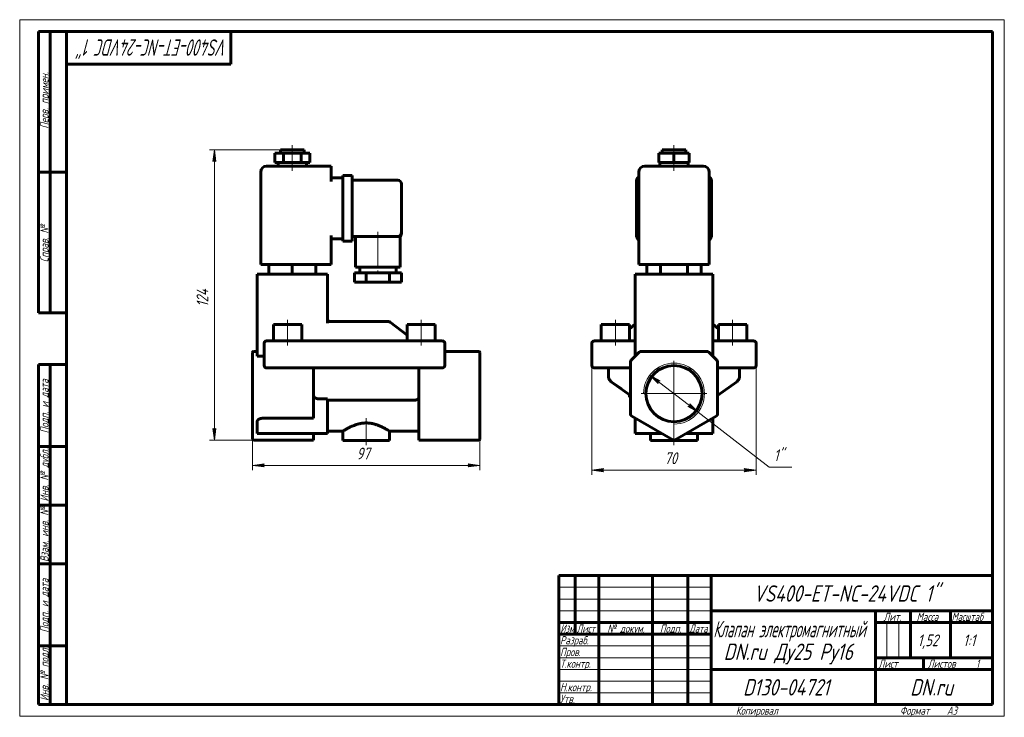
# Model space of a CAD drawing. Header units: millimetres. Extents: x 0 to 420, y 0 to 297.
import ezdxf

# ---------------------------------------------------------------- set-up
doc = ezdxf.new("R2010")
doc.units = ezdxf.units.MM
for name, pattern in [('K5LT_AXLED', [19.5, 15, -1.5, 1.5, -1.5]), ('K5LT_BASIC', [0]), ('K5LT_THIN', [0])]:
    doc.linetypes.add(name, pattern=pattern)
doc.layers.add('Системный слой', color=7, linetype='Continuous')
doc.layers.add('Системный слой (1)', color=7, linetype='Continuous', true_color=0x6c6c6c)
doc.styles.add('KDIMTEXTSTYLE', font='GOST_AU.SHX', dxfattribs={"width": 0.96, "oblique": 15, "height": 5})
doc.styles.add('KTEXTSTYLE', font='GOST_AU.SHX', dxfattribs={"width": 0.96, "height": 5})
doc.dimstyles.new('KDIMSTYLE (1.00)', dxfattribs={"dimtxt": 5, "dimasz": 1, "dimexe": 2, "dimexo": 0, "dimgap": 1, "dimtad": 1, "dimtxsty": 'KDIMTEXTSTYLE', "dimsah": 1, "dimcen": 0, "dimdle": 1, "dimadec": 0, "dimazin": 0, "dimtfac": 0.667, "dimtmove": 0, "dimatfit": 3, "dimfxl": 1, "dimtvp": 1, "dimtolj": 1, "dimtzin": 0, "dimarcsym": 0})

# ---------------------------------------------------------------- blocks, each defined once
blk = doc.blocks.new('U0')
at = {"layer": 'Системный слой (1)', "color": 150, "linetype": 'K5LT_BASIC', "lineweight": 60, "true_color": 0x0080ff}
for p, q in [((262.6, 163.88), (262.6, 163.87)), ((262.6, 163.87), (262.6, 163.88)), ((262.6, 163.88), (262.6, 163.88))]:
    blk.add_line(p, q, dxfattribs=at)
blk = doc.blocks.new('U1')
at = {"layer": 'Системный слой (1)', "color": 150, "linetype": 'K5LT_BASIC', "lineweight": 60, "true_color": 0x0080ff}
for p, q in [((295.6, 163.88), (295.6, 163.87)), ((295.6, 163.87), (295.6, 163.88)), ((295.6, 163.88), (295.6, 163.88))]:
    blk.add_line(p, q, dxfattribs=at)
blk = doc.blocks.new('D0')
at = {"layer": 'Системный слой (1)'}
for points in [[(248.6, 104.96), (249.1, 105.61), (244.1, 104.96), (249.1, 104.3)], [(309.1, 104.3), (314.1, 104.96), (309.1, 105.61), (309.6, 104.96)]]:
    blk.add_hatch(color=7, dxfattribs=at).paths.add_polyline_path(points)
at = {"layer": 'Системный слой (1)', "color": 7, "linetype": 'K5LT_THIN', "lineweight": 18}
for p, q in [((244.1, 154.32), (244.1, 102.96)), ((314.1, 154.32), (314.1, 102.96)), ((244.1, 104.96), (249.1, 105.61)), ((249.1, 105.61), (248.6, 104.96)), ((309.6, 104.96), (309.1, 105.61)), ((309.1, 105.61), (314.1, 104.96)), ((249.1, 104.3), (244.1, 104.96)), ((248.6, 104.96), (249.1, 104.3)), ((314.1, 104.96), (309.1, 104.3)), ((309.1, 104.3), (309.6, 104.96))]:
    blk.add_line(p, q, dxfattribs=at)
blk.add_wipeout([(275.02, 105.96), (275.02, 113.34), (282.86, 113.34), (282.86, 105.96)]).dxf.layer = 'Системный слой (1)'
blk.add_line((244.1, 104.96), (314.1, 104.96), dxfattribs=at)
at = {"layer": 'Системный слой (1)', "color": 7, "insert": (275.02, 112.54), "char_height": 5, "attachment_point": 1, "style": 'KTEXTSTYLE'}
blk.add_mtext('\\H5.0;\\W1.000;\\Q15;\\Q15;\\W0.965;70', dxfattribs=at)
blk = doc.blocks.new('KDIMARROW_01')
at = {"layer": 'Системный слой'}
blk.add_hatch(color=0, dxfattribs=at).paths.add_polyline_path([(-5, -0.66), (0, 0), (-5, 0.66), (-4.5, 0)])
at = {"layer": 'Системный слой', "color": 0, "linetype": 'K5LT_THIN', "lineweight": 18}
for p, q in [((-4.5, 0), (-5, 0.66)), ((-5, 0.66), (0, 0)), ((0, 0), (-5, -0.66)), ((-5, -0.66), (-4.5, 0))]:
    blk.add_line(p, q, dxfattribs=at)
at = {"layer": 'Системный слой (1)', "color": 0, "linetype": 'K5LT_THIN', "lineweight": 18}
blk.add_line((99.29, 137.57), (98.29, 137.57), dxfattribs=at)
blk = doc.blocks.new('D1')
at = {"layer": 'Системный слой (1)'}
for points in [[(273.17, 142.97), (268.81, 145.5), (272.36, 141.93), (272.37, 142.75)], [(289.4, 129.63), (285.84, 133.2), (285.84, 132.38), (285.04, 132.16)]]:
    blk.add_hatch(color=7, dxfattribs=at).paths.add_polyline_path(points)
at = {"layer": 'Системный слой (1)', "color": 7, "linetype": 'K5LT_THIN', "lineweight": 18}
for p, q in [((268.81, 145.5), (273.17, 142.97)), ((272.36, 141.93), (268.81, 145.5)), ((268.81, 145.5), (289.4, 129.63)), ((273.17, 142.97), (272.37, 142.75)), ((272.37, 142.75), (272.36, 141.93)), ((285.04, 132.16), (285.84, 132.38)), ((289.4, 129.63), (285.04, 132.16)), ((285.84, 132.38), (285.84, 133.2)), ((285.84, 133.2), (289.4, 129.63))]:
    blk.add_line(p, q, dxfattribs=at)
blk.add_wipeout([(321.71, 107.28), (321.71, 114.66), (327.14, 114.66), (327.14, 107.28)]).dxf.layer = 'Системный слой (1)'
for p, q in [((289.4, 129.63), (319.71, 106.28)), ((319.71, 106.28), (329.36, 106.28))]:
    blk.add_line(p, q, dxfattribs=at)
at = {"layer": 'Системный слой (1)', "color": 7, "insert": (321.71, 113.86), "char_height": 5, "attachment_point": 1, "style": 'KTEXTSTYLE'}
blk.add_mtext('\\H5.0;\\W1.000;\\Q15;\\Q15;\\W0.965;1"', dxfattribs=at)
blk = doc.blocks.new('U2')
at = {"layer": 'Системный слой (1)', "color": 30, "linetype": 'K5LT_AXLED', "lineweight": 18, "true_color": 0xff8000}
for q in [(279.1, 151.57), (265.1, 137.57), (293.1, 137.57), (279.1, 123.57)]:
    blk.add_line((279.1, 137.57), q, dxfattribs=at)
blk = doc.blocks.new('U3')
at = {"layer": 'Системный слой (1)', "color": 150, "linetype": 'K5LT_BASIC', "lineweight": 60, "true_color": 0x0080ff}
for p in [(162.79, 206.07), (162.79, 205.68), (162.79, 205.68)]:
    blk.add_line(p, (162.79, 205.68), dxfattribs=at)
blk = doc.blocks.new('U4')
at = {"layer": 'Системный слой (1)', "color": 150, "linetype": 'K5LT_BASIC', "lineweight": 60, "true_color": 0x0080ff}
for p, q in [((131.29, 121.57), (137.79, 121.57)), ((157.79, 121.57), (170.29, 121.57))]:
    blk.add_line(p, q, dxfattribs=at)
blk = doc.blocks.new('D2')
at = {"layer": 'Системный слой (1)'}
for points in [[(99.29, 106.96), (104.29, 107.61), (103.79, 106.96), (104.29, 106.3)], [(196.29, 106.96), (191.29, 107.61), (191.79, 106.96), (191.29, 106.3)]]:
    blk.add_hatch(color=7, dxfattribs=at).paths.add_polyline_path(points)
at = {"layer": 'Системный слой (1)', "color": 7, "linetype": 'K5LT_THIN', "lineweight": 18}
for p, q in [((99.29, 123.34), (99.29, 104.96)), ((196.29, 122.29), (196.29, 104.96)), ((99.29, 106.96), (104.29, 107.61)), ((104.29, 106.3), (99.29, 106.96)), ((104.29, 107.61), (103.79, 106.96)), ((103.79, 106.96), (104.29, 106.3)), ((191.79, 106.96), (191.29, 107.61)), ((191.29, 107.61), (196.29, 106.96)), ((196.29, 106.96), (191.29, 106.3)), ((191.29, 106.3), (191.79, 106.96))]:
    blk.add_line(p, q, dxfattribs=at)
blk.add_wipeout([(143.71, 107.96), (143.71, 115.34), (151.55, 115.34), (151.55, 107.96)]).dxf.layer = 'Системный слой (1)'
blk.add_line((99.29, 106.96), (196.29, 106.96), dxfattribs=at)
at = {"layer": 'Системный слой (1)', "color": 7, "insert": (143.71, 114.54), "char_height": 5, "attachment_point": 1, "style": 'KTEXTSTYLE'}
blk.add_mtext('\\H5.0;\\W1.000;\\Q15;\\Q15;\\W0.965;97', dxfattribs=at)
blk = doc.blocks.new('D3')
at = {"layer": 'Системный слой (1)'}
for points in [[(83.69, 236.57), (83.03, 241.57), (82.37, 236.57), (83.03, 237.07)], [(83.03, 117.72), (83.69, 122.72), (83.03, 122.22), (82.37, 122.72)]]:
    blk.add_hatch(color=7, dxfattribs=at).paths.add_polyline_path(points)
at = {"layer": 'Системный слой (1)', "color": 7, "linetype": 'K5LT_THIN', "lineweight": 18}
for p, q in [((111.29, 241.57), (81.03, 241.57)), ((82.37, 236.57), (83.03, 241.57)), ((83.03, 241.57), (83.69, 236.57)), ((83.03, 237.07), (82.37, 236.57)), ((83.69, 236.57), (83.03, 237.07)), ((83.03, 117.72), (82.37, 122.72)), ((82.37, 122.72), (83.03, 122.22)), ((83.03, 122.22), (83.69, 122.72)), ((83.69, 122.72), (83.03, 117.72)), ((99.79, 117.72), (81.03, 117.72))]:
    blk.add_line(p, q, dxfattribs=at)
blk.add_wipeout([(82.03, 174.57), (74.65, 174.57), (74.65, 184.31), (82.03, 184.31)]).dxf.layer = 'Системный слой (1)'
blk.add_line((83.03, 241.57), (83.03, 117.72), dxfattribs=at)
at = {"layer": 'Системный слой (1)', "color": 7, "insert": (75.45, 174.57), "char_height": 5, "attachment_point": 1, "rotation": 90, "style": 'KTEXTSTYLE'}
blk.add_mtext('\\H5.0;\\W1.000;\\Q15;\\Q15;\\W0.965;124', dxfattribs=at)
blk = doc.blocks.new('U5')
at = {"color": 7, "linetype": 'K5LT_THIN', "lineweight": 18}
for p, q in [((0, 0), (0, 297)), ((0, 297), (420, 297)), ((420, 297), (420, 0)), ((230, 55), (295, 55)), ((230, 50), (295, 50)), ((230, 45), (295, 45)), ((369.96, 25), (369.96, 40)), ((374.98, 25), (374.98, 40)), ((230, 30), (295, 30)), ((230, 25), (295, 25)), ((230, 20), (295, 20)), ((230, 15), (295, 15)), ((230, 10), (295, 10)), ((420, 0), (0, 0))]:
    blk.add_line(p, q, dxfattribs=at)
at = {"color": 150, "linetype": 'K5LT_BASIC', "lineweight": 60, "true_color": 0x0080ff}
for p, q in [((8, 172), (8, 292)), ((20, 292), (8, 292)), ((13, 172), (13, 292)), ((20, 5), (20, 292)), ((20, 292), (415, 292)), ((90, 292), (90, 278)), ((415, 292), (415, 5)), ((90, 278), (20, 278)), ((20, 232), (8, 232)), ((20, 172), (8, 172)), ((8, 5), (8, 150)), ((20, 150), (8, 150)), ((13, 5), (13, 150)), ((20, 115), (8, 115)), ((20, 90), (8, 90)), ((20, 65), (8, 65)), ((230, 60), (415, 60)), ((230, 5), (230, 60)), ((237, 35), (237, 60)), ((247, 5), (247, 60)), ((270, 5), (270, 60)), ((285, 5), (285, 60)), ((295, 5), (295, 60)), ((295, 45), (415, 45)), ((365, 5), (365, 45)), ((380, 25), (380, 45)), ((397, 25), (397, 45)), ((230, 40), (295, 40)), ((365, 40), (380, 40)), ((380, 40), (415, 40)), ((230, 35), (295, 35)), ((20, 30), (8, 30)), ((365, 25), (415, 25)), ((385.57, 20), (385.57, 25)), ((295, 20), (365, 20)), ((365, 20), (415, 20)), ((20, 5), (8, 5)), ((415, 5), (20, 5))]:
    blk.add_line(p, q, dxfattribs=at)
at = {"color": 7, "attachment_point": 1, "style": 'KTEXTSTYLE'}
for s, insert, char_height, rotation in [('\\H5.0;\\W1.000;\\Q15;\\Q15;\\W0.768;\\H7.00;VS400-ET-NC-24VDC 1"', (88.74, 281.64), 7, 180), ('\\H5.0;\\W1.000;\\Q15;\\Q15;\\W0.965;\\H3.50;Перв. примен.', (8.82, 250.52), 3.5, 90), ('\\H5.0;\\W1.000;\\Q15;\\Q15;\\W0.965;\\H3.50;Справ. №', (8.82, 193.63), 3.5, 90), ('\\H5.0;\\W1.000;\\Q15;\\Q15;\\W0.965;\\H3.50;Подп. и дата', (8.82, 120.66), 3.5, 90), ('\\H5.0;\\W1.000;\\Q15;\\Q15;\\W0.965;\\H3.50;Инв. № дубл.', (8.82, 91.57), 3.5, 90), ('\\H5.0;\\W1.000;\\Q15;\\Q15;\\W0.965;\\H3.50;Взам. инв. №', (8.82, 65.8), 3.5, 90), ('\\H5.0;\\W1.000;\\Q15;\\Q15;\\W0.965;\\H3.50;Подп. и дата', (8.82, 35.66), 3.5, 90), ('\\H5.0;\\W1.000;\\Q15;\\Q15;\\W0.965;\\H3.50;Инв. № подл.', (8.82, 6.57), 3.5, 90)]:
    blk.add_mtext(s, dxfattribs=dict(at, insert=insert, char_height=char_height, rotation=rotation))
for s, insert, char_height in [('\\H5.0;\\W1.000;\\Q15;\\Q15;\\W0.965;\\H7.00;VS400-ET-NC-24VDC 1"', (312.98, 55.86), 7), ('\\H5.0;\\W1.000;\\Q15;\\Q15;\\W0.965;\\H3.50;Лит.', (368.47, 44.18), 3.5), ('\\H5.0;\\W1.000;\\Q15;\\Q15;\\W0.965;\\H3.50;Масса', (382.58, 44.18), 3.5), ('\\H5.0;\\W1.000;\\Q15;\\Q15;\\W0.930;\\H3.50;Масштаб', (397.52, 44.18), 3.5), ('\\H5.0;\\W1.000;\\Q15;\\Q15;\\W0.784;\\H3.50;Изм.', (230.62, 39.18), 3.5), ('\\H5.0;\\W1.000;\\Q15;\\Q15;\\W0.799;\\H3.50;Лист', (237.61, 39.18), 3.5), ('\\H5.0;\\W1.000;\\Q15;\\Q15;\\W0.965;\\H3.50;№ докум.', (250.63, 39.18), 3.5), ('\\H5.0;\\W1.000;\\Q15;\\Q15;\\W0.965;\\H3.50;Подп.', (273.1, 39.18), 3.5), ('\\H5.0;\\W1.000;\\Q15;\\Q15;\\W0.799;\\H3.50;Дата', (285.61, 39.18), 3.5), ('\\H5.0;\\W1.000;\\Q15;\\Q15;\\W0.672;\\H7.00;Клапан электромагнитный', (295.88, 40.69), 7), ('\\H5.0;\\W1.000;\\Q15;\\Q15;\\W0.965;\\H3.50;Разраб.', (230.5, 34.18), 3.5), ('\\H5.0;\\W1.000;\\Q15;\\Q15;\\W0.965;1,52', (383.03, 34.9), 5), ('\\H5.0;\\W1.000;\\Q15;\\Q15;\\W0.965;{\\c16711680;1:1}', (402.44, 34.9), 5), ('\\H5.0;\\W1.000;\\Q15;\\Q15;\\W0.965;\\H7.00;DN.ru Ду25 Ру16', (300.3, 31.02), 7), ('\\H5.0;\\W1.000;\\Q15;\\Q15;\\W0.965;\\H3.50;Пров.', (230.5, 29.18), 3.5), ('\\H5.0;\\W1.000;\\Q15;\\Q15;\\W0.965;\\H3.50;Т.контр.', (230.5, 24.18), 3.5), ('\\H5.0;\\W1.000;\\Q15;\\Q15;\\W0.965;\\H3.50;Лист', (366.32, 24.18), 3.5), ('\\H5.0;\\W1.000;\\Q15;\\Q15;\\W0.965;\\H3.50;Листов', (387.36, 24.18), 3.5), ('\\H5.0;\\W1.000;\\Q15;\\Q15;\\W0.965;\\H3.50;1', (407.91, 24.18), 3.5), ('\\H5.0;\\W1.000;\\Q15;\\Q15;\\W0.965;\\H3.50;Н.контр.', (230.5, 14.18), 3.5), ('\\H5.0;\\W1.000;\\Q15;\\Q15;\\W0.965;\\H7.00;D130-04721', (308.54, 15.86), 7), ('\\H5.0;\\W1.000;\\Q15;\\Q15;\\W0.965;\\H7.00;DN.ru', (379.84, 15.86), 7), ('\\H5.0;\\W1.000;\\Q15;\\Q15;\\W0.965;\\H3.50;Утв.', (230.5, 9.18), 3.5), ('\\H5.0;\\W1.000;\\Q15;\\Q15;\\W0.965;\\H3.50;Копировал', (305.5, 4.18), 3.5), ('\\H5.0;\\W1.000;\\Q15;\\Q15;\\W0.965;\\H3.50;Формат', (375.5, 4.18), 3.5), ('\\H5.0;\\W1.000;\\Q15;\\Q15;\\W0.965;\\H3.50;A3', (395.5, 4.18), 3.5)]:
    blk.add_mtext(s, dxfattribs=dict(at, insert=insert, char_height=char_height))

msp = doc.modelspace()

# ---------------------------------------------------------------- linework, layer by layer
at = {"layer": 'Системный слой (1)', "color": 150, "linetype": 'K5LT_BASIC', "lineweight": 60, "true_color": 0x0080ff}
for p, q in [((108.794, 236.065), (108.794, 240.065)), ((108.794, 240.065), (112.544, 240.065)), ((111.294, 240.065), (111.294, 241.565)), ((111.294, 241.565), (121.294, 241.565)), ((112.544, 236.065), (112.544, 240.065)), ((112.544, 240.065), (120.044, 240.065)), ((120.044, 236.065), (120.044, 240.065)), ((120.044, 240.065), (123.794, 240.065)), ((121.294, 240.065), (121.294, 241.565)), ((123.794, 236.065), (123.794, 240.065)), ((272.608, 240.065), (279.103, 240.065)), ((272.608, 236.065), (272.608, 240.065)), ((274.103, 240.065), (274.103, 241.565)), ((274.103, 241.565), (284.103, 241.565)), ((279.103, 236.065), (279.103, 240.065)), ((279.103, 240.065), (285.598, 240.065)), ((284.103, 240.065), (284.103, 241.565)), ((285.598, 236.065), (285.598, 240.065)), ((108.794, 236.065), (112.544, 236.065)), ((110.294, 234.565), (110.294, 236.065)), ((112.544, 236.065), (120.044, 236.065)), ((120.044, 236.065), (123.794, 236.065)), ((122.294, 234.565), (122.294, 236.065)), ((272.608, 236.065), (279.103, 236.065)), ((273.103, 234.565), (273.103, 236.065)), ((279.103, 236.065), (285.598, 236.065)), ((285.103, 234.565), (285.103, 236.065)), ((102.794, 192.565), (102.794, 232.065)), ((132.794, 234.565), (105.294, 234.565)), ((132.794, 234.565), (132.794, 232.065)), ((132.794, 228.065), (132.794, 232.065)), ((264.103, 192.565), (264.103, 232.065)), ((291.603, 234.565), (266.603, 234.565)), ((294.103, 192.565), (294.103, 232.065)), ((132.794, 229.565), (137.794, 229.565)), ((137.794, 230.565), (141.794, 230.565)), ((137.794, 228.065), (137.794, 230.565)), ((137.794, 228.065), (137.794, 205.065)), ((141.794, 230.565), (141.794, 228.065)), ((141.794, 228.565), (161.294, 228.565)), ((141.794, 228.065), (141.794, 205.065)), ((162.794, 227.065), (162.794, 206.065)), ((263.103, 205.065), (263.103, 228.065)), ((295.103, 228.065), (295.103, 205.065)), ((162.794, 206.065), (162.794, 205.683)), ((132.794, 192.565), (132.794, 205.065)), ((132.794, 203.565), (137.794, 203.565)), ((137.794, 202.565), (137.794, 205.065)), ((137.794, 202.565), (141.794, 202.565)), ((141.794, 205.065), (141.794, 202.565)), ((141.794, 204.565), (161.294, 204.565)), ((143.294, 204.565), (143.294, 191.565)), ((161.294, 204.565), (162.294, 204.565)), ((162.294, 204.565), (162.294, 191.565)), ((162.794, 205.683), (162.794, 205.683)), ((162.794, 205.683), (162.794, 205.683)), ((162.794, 205.683), (162.794, 205.683)), ((105.294, 192.565), (102.794, 192.565)), ((105.294, 192.565), (132.794, 192.565)), ((106.294, 192.565), (106.294, 188.565)), ((116.294, 192.565), (116.294, 188.565)), ((126.294, 192.565), (126.294, 188.565)), ((142.794, 189.065), (142.794, 185.065)), ((147.794, 189.065), (142.794, 189.065)), ((162.294, 191.565), (143.294, 191.565)), ((145.044, 191.565), (145.044, 189.065)), ((157.794, 189.065), (147.794, 189.065)), ((147.794, 189.065), (147.794, 185.065)), ((162.794, 189.065), (157.794, 189.065)), ((157.794, 189.065), (157.794, 185.065)), ((160.544, 191.565), (160.544, 189.065)), ((162.794, 189.065), (162.794, 185.065)), ((266.603, 192.565), (264.103, 192.565)), ((266.603, 192.565), (291.603, 192.565)), ((267.556, 192.565), (267.556, 188.565)), ((273.329, 192.565), (273.329, 188.565)), ((284.876, 192.565), (284.876, 188.565)), ((290.65, 192.565), (290.65, 188.565)), ((294.103, 192.565), (291.603, 192.565)), ((101.294, 188.565), (101.294, 153.565)), ((128.794, 188.565), (101.294, 188.565)), ((128.794, 188.565), (131.294, 188.565)), ((131.294, 188.565), (131.294, 167.628)), ((147.794, 185.065), (142.794, 185.065)), ((157.794, 185.065), (147.794, 185.065)), ((162.794, 185.065), (157.794, 185.065)), ((295.603, 188.565), (262.603, 188.565)), ((262.603, 188.565), (262.603, 153.565)), ((295.603, 188.565), (295.603, 153.565)), ((157.456, 168.275), (132.294, 168.275)), ((158.062, 168.071), (165.294, 162.563)), ((108.294, 160.065), (108.294, 167.065)), ((108.294, 167.065), (120.294, 167.065)), ((120.294, 160.065), (120.294, 167.065)), ((165.294, 160.065), (165.294, 167.065)), ((165.294, 167.065), (177.294, 167.065)), ((177.294, 160.065), (177.294, 167.065)), ((248.103, 167.065), (260.103, 167.065)), ((248.103, 160.065), (248.103, 167.065)), ((262.603, 167.133), (260.103, 165.229)), ((260.103, 160.065), (260.103, 167.065)), ((262.603, 163.883), (262.603, 163.888)), ((295.603, 167.133), (298.103, 165.229)), ((295.603, 163.883), (295.603, 163.888)), ((298.103, 160.065), (298.103, 167.065)), ((298.103, 167.065), (310.103, 167.065)), ((310.103, 160.065), (310.103, 167.065)), ((105.294, 160.065), (107.294, 160.065)), ((178.294, 160.065), (107.294, 160.065)), ((178.294, 160.065), (180.294, 160.065)), ((245.103, 160.065), (247.103, 160.065)), ((247.103, 160.065), (262.603, 160.065)), ((295.603, 160.065), (311.103, 160.065)), ((311.103, 160.065), (313.103, 160.065)), ((101.294, 155.565), (99.794, 155.565)), ((104.294, 159.065), (104.294, 149.565)), ((181.294, 149.565), (181.294, 159.065)), ((181.294, 155.565), (195.794, 155.565)), ((244.103, 159.065), (244.103, 149.565)), ((293.189, 155.565), (265.017, 155.565)), ((314.103, 159.065), (314.103, 149.565)), ((99.294, 154.919), (99.294, 155.065)), ((99.294, 151.505), (99.294, 154.919)), ((99.294, 151.151), (99.294, 151.505)), ((101.294, 153.565), (104.294, 153.565)), ((196.294, 155.065), (196.294, 154.919)), ((196.294, 151.505), (196.294, 154.919)), ((196.294, 151.505), (196.294, 151.151)), ((264.31, 155.272), (260.896, 151.858)), ((297.31, 151.858), (293.896, 155.272)), ((99.294, 128.824), (99.294, 151.151)), ((107.294, 148.565), (105.294, 148.565)), ((107.294, 148.565), (178.294, 148.565)), ((125.294, 128.824), (125.294, 148.565)), ((170.294, 128.824), (170.294, 148.565)), ((180.294, 148.565), (178.294, 148.565)), ((196.294, 128.824), (196.294, 151.151)), ((247.103, 148.565), (245.103, 148.565)), ((247.103, 148.565), (260.603, 148.565)), ((251.103, 148.565), (251.103, 145.083)), ((260.603, 151.151), (260.603, 128.824)), ((297.603, 128.824), (297.603, 151.151)), ((297.603, 148.565), (311.103, 148.565)), ((307.103, 148.565), (307.103, 145.083)), ((313.103, 148.565), (311.103, 148.565)), ((260.603, 136.761), (252.361, 142.64)), ((252.361, 142.64), (256.649, 139.581)), ((305.845, 142.64), (297.603, 136.761)), ((127.614, 135.335), (131.294, 135.335)), ((131.294, 135.335), (131.294, 120.565)), ((131.294, 134.807), (168.493, 134.807)), ((260.103, 137.009), (260.103, 137.118)), ((260.103, 136.009), (260.103, 137.009)), ((260.255, 137.009), (260.103, 137.009)), ((260.603, 136.009), (260.103, 136.009)), ((99.294, 128.391), (99.294, 128.824)), ((99.294, 118.287), (99.294, 128.391)), ((125.294, 127.091), (103.794, 127.091)), ((125.294, 128.824), (125.294, 127.958)), ((125.294, 127.091), (125.294, 127.958)), ((170.294, 127.958), (170.294, 128.824)), ((170.294, 117.854), (170.294, 127.958)), ((196.294, 128.824), (196.294, 128.391)), ((196.294, 118.287), (196.294, 128.391)), ((261.103, 127.958), (278.603, 117.854)), ((262.603, 127.091), (262.603, 120.565)), ((279.603, 117.854), (297.103, 127.958)), ((295.603, 127.091), (295.603, 120.565)), ((101.294, 125.648), (101.294, 120.565)), ((99.294, 118.22), (99.294, 118.287)), ((99.794, 117.72), (125.294, 117.72)), ((103.794, 120.565), (101.294, 120.565)), ((131.294, 120.565), (103.794, 120.565)), ((125.294, 117.854), (125.294, 120.565)), ((125.294, 117.854), (125.294, 117.72)), ((137.794, 121.565), (137.794, 117.565)), ((157.794, 121.565), (157.794, 117.565)), ((170.294, 117.72), (170.294, 117.854)), ((170.294, 117.72), (195.794, 117.72)), ((196.294, 118.287), (196.294, 118.22)), ((265.103, 120.565), (262.603, 120.565)), ((273.907, 120.565), (265.103, 120.565)), ((269.103, 120.565), (269.103, 117.565)), ((293.103, 120.565), (284.299, 120.565)), ((289.103, 120.565), (289.103, 117.565)), ((295.603, 120.565), (293.103, 120.565)), ((157.794, 117.565), (137.794, 117.565)), ((289.103, 117.565), (269.103, 117.565))]:
    msp.add_line(p, q, dxfattribs=at)
at = {"layer": 'Системный слой (1)', "color": 30, "linetype": 'K5LT_AXLED', "lineweight": 18, "true_color": 0xff8000}
for p, q in [((116.294, 238.065), (116.294, 243.565)), ((279.103, 238.065), (279.103, 243.565)), ((116.294, 232.565), (116.294, 238.065)), ((279.103, 232.565), (279.103, 238.065)), ((152.794, 206.565), (152.794, 187.065)), ((114.294, 158.065), (114.294, 169.065)), ((171.294, 158.065), (171.294, 169.065)), ((254.103, 158.065), (254.103, 169.065)), ((304.103, 158.065), (304.103, 169.065))]:
    msp.add_line(p, q, dxfattribs=at)
at = {"layer": 'Системный слой (1)', "color": 150, "linetype": 'K5LT_BASIC', "lineweight": 60, "true_color": 0x0080ff}
msp.add_circle((279.103, 137.565), 12, dxfattribs=at)
for centre, radius, start, end in [((105.294, 232.065), 2.5, 90, 180), ((266.603, 232.065), 2.5, 90, 180), ((291.603, 232.065), 2.5, 0, 90), ((161.294, 227.065), 1.5, 0, 90), ((265.603, 228.065), 2.5, 126.8699, 180), ((292.603, 228.065), 2.5, 0, 53.1301), ((161.294, 206.065), 1.5, 270, 0), ((161.294, 206.065), 1.5, 270.61726, 0), ((161.294, 205.683), 1.5, 311.81031, 0), ((265.603, 205.065), 2.5, 180, 233.1301), ((292.603, 205.065), 2.5, 306.8699, 0), ((132.294, 169.275), 1, 180, 270), ((157.456, 167.275), 1, 52.70853, 90), ((105.294, 159.065), 1, 90, 180), ((180.294, 159.065), 1, 0, 90), ((245.103, 159.065), 1, 90, 180), ((313.103, 159.065), 1, 0, 90), ((99.794, 155.065), 0.5, 90, 180), ((195.794, 155.065), 0.5, 0, 90), ((265.017, 154.565), 1, 90, 135), ((293.189, 154.565), 1, 45, 90), ((261.603, 151.151), 1, 135, 180), ((296.603, 151.151), 1, 0, 45), ((105.294, 149.565), 1, 180, 270), ((180.294, 149.565), 1, 270, 0), ((245.103, 149.565), 1, 180, 270), ((313.103, 149.565), 1, 270, 0), ((261.603, 128.824), 1, 180, 240), ((296.603, 128.824), 1, 300, 0), ((99.794, 118.22), 0.5, 180, 270), ((195.794, 118.22), 0.5, 270, 0), ((279.103, 118.72), 1, 240, 300)]:
    msp.add_arc(centre, radius, start, end, dxfattribs=at)
at = {"layer": 'Системный слой (1)', "color": 7, "linetype": 'K5LT_THIN', "lineweight": 18}
msp.add_arc((279.103, 137.565), 13, 270, 180, dxfattribs=at)
at = {"layer": 'Системный слой (1)', "color": 150, "linetype": 'K5LT_BASIC', "lineweight": 60, "true_color": 0x0080ff}
for points, knots in [([(162.794, 205.683), (162.794, 205.683), (162.794, 205.682), (162.794, 205.678), (162.794, 205.674), (162.793, 205.665), (162.793, 205.661), (162.793, 205.646), (162.793, 205.636), (162.792, 205.607), (162.791, 205.588), (162.786, 205.529), (162.782, 205.491), (162.765, 205.386), (162.751, 205.322), (162.713, 205.194), (162.69, 205.131), (162.635, 205.009), (162.603, 204.949), (162.533, 204.836), (162.494, 204.781), (162.446, 204.724), (162.442, 204.718), (162.423, 204.696), (162.41, 204.681), (162.386, 204.655), (162.375, 204.643), (162.355, 204.623), (162.346, 204.614), (162.33, 204.599), (162.323, 204.592), (162.308, 204.578), (162.301, 204.572), (162.294, 204.565)], [0.0047483, 0.0047483, 0.0047483, 0.0047483, 0.0189931, 0.0189931, 0.1590787, 0.1590787, 0.3324021, 0.3324021, 0.6790491, 0.6790491, 1.372343, 1.372343, 2.7589308, 2.7589308, 5.124437, 5.124437, 7.509409, 7.509409, 9.8986523, 9.8986523, 12.2816114, 12.2816114, 12.5561389, 12.5561389, 13.2771072, 13.2771072, 13.8449686, 13.8449686, 14.2922372, 14.2922372, 14.6445226, 14.6445226, 14.996808, 14.996808, 14.996808, 14.996808]), ([(162.794, 205.683), (162.794, 205.683), (162.794, 205.683), (162.794, 205.683), (162.794, 205.682), (162.794, 205.678), (162.794, 205.674), (162.793, 205.664), (162.793, 205.659), (162.793, 205.643), (162.793, 205.632), (162.792, 205.62), (162.792, 205.619), (162.791, 205.597), (162.79, 205.577), (162.784, 205.513), (162.779, 205.47), (162.76, 205.362), (162.745, 205.298), (162.705, 205.17), (162.68, 205.108), (162.623, 204.986), (162.591, 204.927), (162.518, 204.815), (162.478, 204.761), (162.394, 204.662), (162.35, 204.616), (162.303, 204.574)], [0.0107628, 0.0107628, 0.0107628, 0.0107628, 0.0110204, 0.0110204, 0.0322883, 0.0322883, 0.1716786, 0.1716786, 0.3648827, 0.3648827, 0.7512909, 0.7512909, 0.7851429, 0.7851429, 1.5241073, 1.5241073, 3.0589774, 3.0589774, 5.4290278, 5.4290278, 7.8162344, 7.8162344, 10.2067569, 10.2067569, 12.5891959, 12.5891959, 14.8465543, 14.8465543, 14.8465543, 14.8465543]), ([(162.794, 205.683), (162.794, 205.676), (162.794, 205.669), (162.793, 205.655), (162.793, 205.647), (162.793, 205.631), (162.792, 205.623), (162.792, 205.607), (162.791, 205.6), (162.79, 205.583), (162.79, 205.574), (162.789, 205.565)], [0, 0, 0, 0, 0.8760259, 0.8760259, 1.8760259, 1.8760259, 2.8760259, 2.8760259, 3.8760259, 3.8760259, 5, 5, 5, 5]), ([(162.794, 205.683), (162.794, 205.676), (162.794, 205.669), (162.793, 205.655), (162.793, 205.647), (162.793, 205.631), (162.792, 205.623), (162.792, 205.608), (162.791, 205.6), (162.79, 205.583), (162.79, 205.575), (162.789, 205.566)], [0, 0, 0, 0, 0.8807643, 0.8807643, 1.8807643, 1.8807643, 2.8807643, 2.8807643, 3.8807643, 3.8807643, 5, 5, 5, 5]), ([(252.361, 142.64), (252.36, 142.641), (252.359, 142.641), (252.356, 142.644), (252.353, 142.646), (252.346, 142.651), (252.342, 142.654), (252.328, 142.664), (252.319, 142.67), (252.293, 142.69), (252.276, 142.703), (252.224, 142.743), (252.19, 142.771), (252.091, 142.855), (252.027, 142.915), (251.872, 143.072), (251.785, 143.173), (251.623, 143.388), (251.55, 143.501), (251.418, 143.737), (251.36, 143.86), (251.261, 144.112), (251.22, 144.241), (251.156, 144.503), (251.133, 144.635), (251.109, 144.869), (251.103, 144.969), (251.103, 145.074), (251.103, 145.078), (251.103, 145.083)], [0.0064229, 0.0064229, 0.0064229, 0.0064229, 0.0256916, 0.0256916, 0.0900783, 0.0900783, 0.1994252, 0.1994252, 0.4181192, 0.4181192, 0.855507, 0.855507, 1.7238599, 1.7238599, 3.4605655, 3.4605655, 6.1310511, 6.1310511, 8.8221797, 8.8221797, 11.5246771, 11.5246771, 14.2239164, 14.2239164, 16.904994, 16.904994, 18.9098373, 18.9098373, 18.9963665, 18.9963665, 18.9963665, 18.9963665]), ([(305.845, 142.64), (305.846, 142.641), (305.846, 142.641), (305.85, 142.644), (305.852, 142.646), (305.859, 142.651), (305.864, 142.654), (305.877, 142.663), (305.885, 142.67), (305.911, 142.689), (305.928, 142.702), (305.979, 142.741), (306.012, 142.768), (306.11, 142.851), (306.173, 142.909), (306.327, 143.065), (306.415, 143.166), (306.577, 143.38), (306.651, 143.493), (306.783, 143.729), (306.842, 143.851), (306.941, 144.103), (306.983, 144.232), (307.047, 144.493), (307.071, 144.626), (307.096, 144.862), (307.102, 144.966), (307.103, 145.074), (307.103, 145.078), (307.103, 145.083)], [0.0061296, 0.0061296, 0.0061296, 0.0061296, 0.0245184, 0.0245184, 0.0889294, 0.0889294, 0.1962477, 0.1962477, 0.4108843, 0.4108843, 0.8401573, 0.8401573, 1.6925739, 1.6925739, 3.397407, 3.397407, 6.067153, 6.067153, 8.7582447, 8.7582447, 11.4605611, 11.4605611, 14.1603181, 14.1603181, 16.8417749, 16.8417749, 18.9098348, 18.9098348, 18.9963629, 18.9963629, 18.9963629, 18.9963629]), ([(252.361, 142.64), (252.361, 142.64), (252.361, 142.64), (252.361, 142.64), (252.36, 142.64), (252.36, 142.64), (252.36, 142.641), (252.36, 142.641), (252.36, 142.641), (252.359, 142.641), (252.358, 142.642), (252.357, 142.643), (252.356, 142.643), (252.353, 142.645), (252.351, 142.647), (252.346, 142.651), (252.342, 142.653), (252.333, 142.66), (252.328, 142.664), (252.318, 142.671), (252.313, 142.675), (252.299, 142.685), (252.291, 142.691), (252.283, 142.698)], [0.0021694, 0.0021694, 0.0021694, 0.0021694, 0.0086775, 0.0086775, 0.0246521, 0.0246521, 0.0558123, 0.0558123, 0.1181327, 0.1181327, 0.2427735, 0.2427735, 0.4898857, 0.4898857, 0.9819408, 0.9819408, 1.9638816, 1.9638816, 3.3638816, 3.3638816, 4.7638816, 4.7638816, 7, 7, 7, 7]), ([(305.845, 142.64), (305.847, 142.641), (305.848, 142.643), (305.853, 142.646), (305.855, 142.648), (305.862, 142.652), (305.866, 142.655), (305.875, 142.662), (305.881, 142.666), (305.891, 142.674), (305.896, 142.678), (305.909, 142.687), (305.916, 142.692), (305.923, 142.698)], [0, 0, 0, 0, 0.4857617, 0.4857617, 1.133444, 1.133444, 2.266888, 2.266888, 3.666888, 3.666888, 5.066888, 5.066888, 7, 7, 7, 7]), ([(127.614, 135.335), (127.587, 135.335), (127.539, 135.335), (127.483, 135.337), (127.429, 135.34), (127.367, 135.344), (127.286, 135.351), (127.226, 135.358), (127.173, 135.366), (127.122, 135.373), (127.052, 135.386), (126.977, 135.401), (126.903, 135.418), (126.831, 135.438), (126.762, 135.458), (126.694, 135.48), (126.629, 135.504), (126.567, 135.528), (126.507, 135.554), (126.449, 135.58), (126.393, 135.608), (126.339, 135.636), (126.288, 135.665), (126.238, 135.694), (126.19, 135.725), (126.144, 135.755), (126.095, 135.79), (126.05, 135.824), (126.013, 135.853), (125.976, 135.883), (125.938, 135.916), (125.894, 135.956), (125.856, 135.993), (125.818, 136.03), (125.782, 136.069), (125.746, 136.109), (125.711, 136.15), (125.676, 136.193), (125.643, 136.237), (125.61, 136.282), (125.578, 136.328), (125.546, 136.376), (125.516, 136.426), (125.486, 136.477), (125.458, 136.529), (125.431, 136.583), (125.404, 136.638), (125.38, 136.693), (125.356, 136.75), (125.334, 136.808), (125.317, 136.855), (125.304, 136.894), (125.298, 136.914), (125.294, 136.927)], [0, 0, 0, 0, 0.0276237, 0.0476922, 0.0549695, 0.0820584, 0.1087424, 0.1352476, 0.1422737, 0.1612645, 0.186962, 0.2122101, 0.2373243, 0.2618283, 0.2858657, 0.3091144, 0.3320459, 0.3541428, 0.3757192, 0.3965796, 0.4172418, 0.4372833, 0.456906, 0.4758739, 0.4946182, 0.5128619, 0.5308353, 0.5543578, 0.5681853, 0.5778084, 0.6011883, 0.6186873, 0.6361964, 0.6537743, 0.6714124, 0.6891597, 0.7069574, 0.7249851, 0.7431919, 0.7617068, 0.780349, 0.7993335, 0.8185343, 0.8380263, 0.8576056, 0.8774391, 0.8974485, 0.9177179, 0.9380637, 0.9585958, 0.9792382, 0.9868153, 1, 1, 1, 1]), ([(168.493, 134.807), (168.509, 134.807), (168.54, 134.807), (168.586, 134.808), (168.633, 134.81), (168.679, 134.813), (168.725, 134.817), (168.771, 134.821), (168.817, 134.827), (168.863, 134.833), (168.909, 134.84), (168.955, 134.848), (169, 134.857), (169.046, 134.867), (169.092, 134.878), (169.138, 134.89), (169.184, 134.903), (169.23, 134.918), (169.278, 134.934), (169.328, 134.952), (169.39, 134.977), (169.461, 135.008), (169.538, 135.045), (169.605, 135.082), (169.661, 135.115), (169.709, 135.145), (169.761, 135.18), (169.821, 135.223), (169.882, 135.271), (169.937, 135.317), (169.979, 135.355), (170.012, 135.387), (170.042, 135.416), (170.072, 135.447), (170.107, 135.485), (170.146, 135.529), (170.188, 135.579), (170.223, 135.624), (170.251, 135.662), (170.274, 135.693), (170.287, 135.712), (170.294, 135.722)], [0, 0, 0, 0, 0.0220833, 0.044104, 0.0660751, 0.0879896, 0.1098869, 0.1317914, 0.1537101, 0.1756373, 0.1975675, 0.2195839, 0.2416838, 0.2639454, 0.2862829, 0.3088336, 0.3315268, 0.3544323, 0.3774152, 0.4030703, 0.4313241, 0.4722508, 0.5129881, 0.5535012, 0.5808703, 0.6054523, 0.6342215, 0.6695123, 0.7111693, 0.745181, 0.7719621, 0.7914467, 0.8107177, 0.8313677, 0.8536022, 0.8848223, 0.9155257, 0.9456951, 0.9658819, 0.9839888, 1, 1, 1, 1]), ([(157.794, 121.565), (157.793, 121.565), (157.787, 121.569), (157.756, 121.589), (157.705, 121.62), (157.634, 121.664), (157.534, 121.726), (157.397, 121.811), (157.212, 121.922), (157.011, 122.042), (156.803, 122.165), (156.592, 122.288), (156.359, 122.421), (156.105, 122.563), (155.83, 122.714), (155.539, 122.869), (155.234, 123.028), (154.919, 123.186), (154.597, 123.344), (154.235, 123.513), (153.819, 123.7), (153.332, 123.905), (152.785, 124.118), (152.182, 124.331), (151.531, 124.533), (150.88, 124.705), (150.25, 124.84), (149.662, 124.94), (149.098, 125.011), (148.551, 125.056), (148.117, 125.073), (147.763, 125.076), (147.459, 125.072), (147.1, 125.058), (146.673, 125.028), (146.155, 124.973), (145.544, 124.88), (144.931, 124.756), (144.404, 124.626), (143.96, 124.502), (143.505, 124.362), (142.933, 124.167), (142.195, 123.885), (141.407, 123.543), (140.711, 123.21), (140.196, 122.947), (139.808, 122.742), (139.455, 122.548), (139.101, 122.349), (138.757, 122.15), (138.49, 121.991), (138.289, 121.87), (138.131, 121.774), (137.996, 121.691), (137.889, 121.625), (137.825, 121.585), (137.798, 121.568), (137.794, 121.565), (137.794, 121.565)], [0, 0, 0, 0, 0.0070067, 0.01399817, 0.02097534, 0.02792852, 0.03487291, 0.04417451, 0.05354099, 0.06297295, 0.07022282, 0.07759217, 0.08516377, 0.09281946, 0.10055416, 0.10828383, 0.11592364, 0.1234808, 0.13080381, 0.13797451, 0.14721482, 0.15696855, 0.16723985, 0.178675, 0.19011391, 0.20155542, 0.21167355, 0.22110655, 0.22985098, 0.23833951, 0.24664837, 0.24998818, 0.25475995, 0.26071121, 0.26664055, 0.2746691, 0.28508371, 0.29576897, 0.30461585, 0.31152716, 0.31861269, 0.32851219, 0.34259696, 0.36061, 0.37660809, 0.38904728, 0.39805231, 0.40692457, 0.41866725, 0.43050029, 0.44242363, 0.45083427, 0.45864512, 0.46827561, 0.47791637, 0.48756871, 0.49480763, 0.49998969, 0.49998969, 0.49998969, 0.49998969])]:
    msp.add_open_spline(points, degree=3, knots=knots, dxfattribs=at)
msp.add_rational_spline([(101.294, 125.648), (101.294, 126.494), (102.329, 127.091), (103.794, 127.091)], [1, 0.804737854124, 0.804737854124, 1], degree=3, dxfattribs=at)

# ---------------------------------------------------------------- block references
at = {"layer": 'Системный слой (1)'}
for name in ['U3', 'U0', 'U1', 'U4']:
    msp.add_blockref(name, (0, 0), dxfattribs=at)

# ---------------------------------------------------------------- next in the draw order: dimensions: what is measured, and where the dimension line sits
at = {"layer": 'Системный слой (1)', "color": 7}
for base, p1, p2, text, picture, middle in [((244.103, 104.955), (314.103, 154.315), (244.103, 154.315), '\\H5.0;\\W0.965;\\Q15;\\H5.0;\\W0.965;\\Q15;\\Q15;70', 'D0', (279.103, 104.955)), ((99.294, 106.955), (196.294, 122.287), (99.294, 123.339), '\\H5.0;\\W0.965;\\Q15;\\H5.0;\\W0.965;\\Q15;\\Q15;97', 'D2', (147.794, 106.955))]:
    dim = msp.add_linear_dim(base=base, p1=p1, p2=p2, text=text, dimstyle='KDIMSTYLE (1.00)', override={"dimexo": 0, "dimblk1": 'KDIMARROW_01', "dimblk2": 'KDIMARROW_01', "dimse1": 0, "dimse2": 0, "dimclrt": 7, "dimtolj": 1}, dxfattribs=at)
    dim.commit()
    dim.dimension.update_dxf_attribs({"geometry": picture, "text_midpoint": middle, "dimtype": 160})

# ---------------------------------------------------------------- next in the draw order: linework, layer by layer
at = {"layer": 'Системный слой (1)', "color": 30, "linetype": 'K5LT_AXLED', "lineweight": 18, "true_color": 0xff8000}
msp.add_line((147.794, 127.075), (147.794, 115.565), dxfattribs=at)

# ---------------------------------------------------------------- next in the draw order: dimensions: what is measured, and where the dimension line sits
at = {"layer": 'Системный слой (1)', "color": 7}
dim = msp.add_linear_dim(base=(83.033, 241.565), p1=(99.794, 117.72), p2=(111.294, 241.565), angle=90, text='\\H5.0;\\W0.965;\\Q15;\\H5.0;\\W0.965;\\Q15;\\Q15;124', dimstyle='KDIMSTYLE (1.00)', override={"dimexo": 0, "dimblk1": 'KDIMARROW_01', "dimblk2": 'KDIMARROW_01', "dimse1": 0, "dimse2": 0, "dimclrt": 7, "dimtolj": 1}, dxfattribs=at)
dim.commit()
dim.dimension.update_dxf_attribs({"geometry": 'D3', "text_midpoint": (83.033, 179.643), "dimtype": 160})
dim = msp.add_diameter_dim_2p(p1=(268.806, 145.501), p2=(289.4, 129.63), text='\\H5.0;\\W0.965;\\Q15;\\H5.0;\\W0.965;\\Q15;\\Q15;1"', dimstyle='KDIMSTYLE (1.00)', override={"dimtih": 1, "dimtoh": 1, "dimblk1": 'KDIMARROW_01', "dimblk2": 'KDIMARROW_01', "dimclrt": 7, "dimtmove": 1, "dimatfit": 2, "dimtolj": 1}, dxfattribs=at)
dim.commit()
dim.dimension.update_dxf_attribs({"geometry": 'D1', "text_midpoint": (321.705, 106.275), "dimtype": 163})

# ---------------------------------------------------------------- next in the draw order: linework, layer by layer
at = {"layer": 'Системный слой (1)', "color": 30, "linetype": 'K5LT_AXLED', "lineweight": 18, "true_color": 0xff8000}
msp.add_line((279.103, 115.565), (279.103, 127.075), dxfattribs=at)

# ---------------------------------------------------------------- next in the draw order: block references
msp.add_blockref('U5', (0, 0))
at = {"layer": 'Системный слой (1)'}
msp.add_blockref('U2', (0, 0), dxfattribs=at)

doc.saveas('drawing.dxf')
